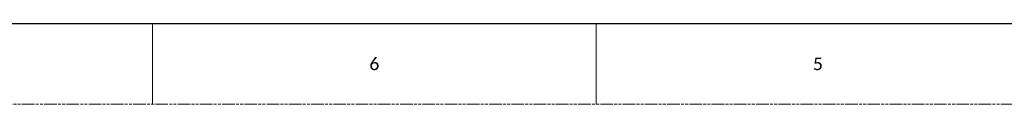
# Model space of a CAD drawing. Header units: millimetres. Extents: x -7199 to 1146, y -2825 to 3623.
# Tile 2 of 35: x -5425 to -3110, y -2825 to -2635. Entities that reach past the tile are written whole.
import ezdxf

# ---------------------------------------------------------------- set-up
doc = ezdxf.new("R2010")
doc.units = ezdxf.units.MM
doc.header["$LTSCALE"] = 65.395
doc.linetypes.add('PHANTOM', pattern=[0.8, 0.45, -0.05, 0.1, -0.05, 0.1, -0.05])
doc.layers.get('0').update_dxf_attribs({"linetype": 'CONTINUOUS'})
doc.styles.get("Standard").update_dxf_attribs({"font": 'calibril.ttf'})

msp = doc.modelspace()

# ---------------------------------------------------------------- linework, layer by layer
at = {"color": 7, "linetype": 'Continuous'}
msp.add_line((-7103.9, -2635.1), (1050.8, -2635.1), dxfattribs=at)
at = {"color": 7, "linetype": 'Continuous', "lineweight": 0}
for p, q in [((-5112.7, -2635.1), (-5112.7, -2824.8)), ((-4069.6, -2635.1), (-4069.6, -2824.8))]:
    msp.add_line(p, q, dxfattribs=at)
at = {"color": 7, "linetype": 'PHANTOM', "lineweight": 0}
msp.add_line((-7198.7, -2824.8), (1145.6, -2824.8), dxfattribs=at)

# ---------------------------------------------------------------- texts
at = {"color": 7, "linetype": 'Continuous', "lineweight": 0, "char_height": 29.6, "attachment_point": 1}
for s, insert in [('6', (-4603, -2714.8)), ('5', (-3560, -2714.8))]:
    msp.add_mtext(s, dxfattribs=dict(at, insert=insert))

doc.saveas('drawing.dxf')
